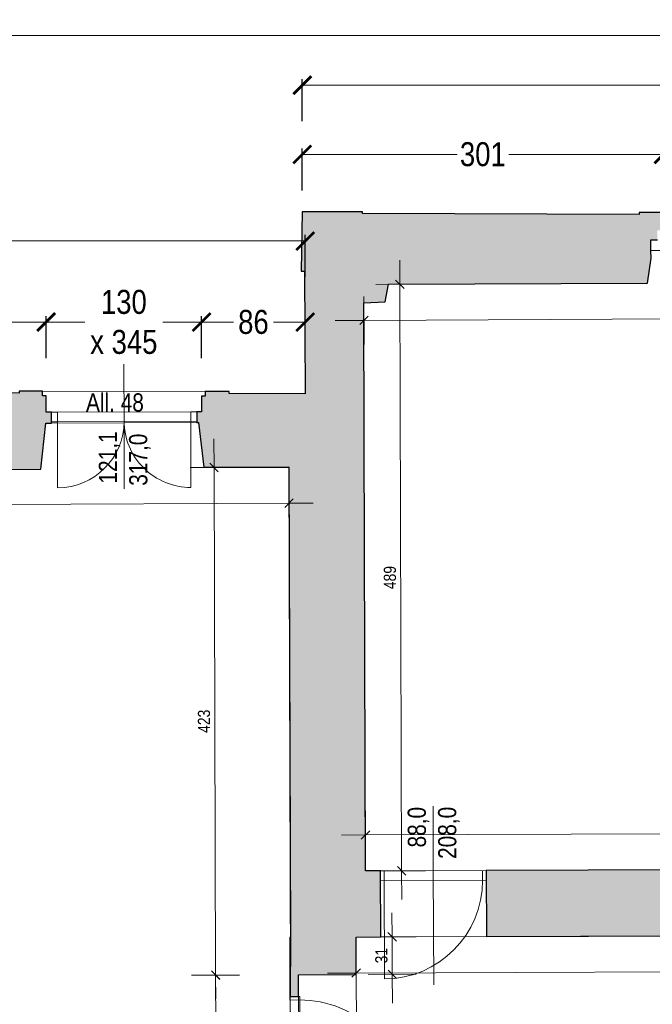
# Model space of a CAD drawing. Extents: x -6068 to 35118, y -17738 to 67348.
# Tile 196 of 243: x 1274 to 1802, y 15032 to 15853. Entities that reach past the tile are written whole.
import ezdxf
from ezdxf.enums import TextEntityAlignment as Align

# ---------------------------------------------------------------- set-up
doc = ezdxf.new("R2010")
doc.units = 0
doc.header["$LTSCALE"] = 15
doc.linetypes.add('Continua', pattern=[0])
doc.linetypes.add('Cui_CONTINU', pattern=[0])
doc.layers.get('0').update_dxf_attribs({"linetype": 'CONTINUOUS'})
doc.layers.get('DEFPOINTS').update_dxf_attribs({"linetype": 'CONTINUOUS'})
for name, color, linetype, lineweight, true_color in [('Baie Architectural - Seuil - NIVEAUX - Style par défaut', 7, 'Continua', 0, 0x000000), ('EDL-Mesures et Cotes', 7, 'Continua', 0, 0xc0c0c0), ('Enveloppe (vert.) Courbe - NIVEAUX - Style par défaut', 7, 'Continua', 0, 0x000000), ('Enveloppe - NIVEAUX - Style par défaut', 7, 'Continua', 0, 0x000000), ('Fenêtre - Cadre - NIVEAUX - Style par défaut', 7, 'Continua', 0, 0x000000), ('Fenêtre - Mesures - NIVEAUX - Style par défaut', 7, 'Continua', 0, 0x000000), ('Fenêtre - Ouvertures - NIVEAUX - Style par défaut', 7, 'Continua', 0, 0x000000), ('Fenêtre - Seuil - NIVEAUX - Style par défaut', 7, 'Continua', 0, 0x000000), ('Porte - Cadre - NIVEAUX - Style par défaut', 7, 'Continua', 0, 0x000000), ('Porte - Mesures - NIVEAUX - Style par défaut', 7, 'Continua', 0, 0x000000), ('Porte - Ouvertures - NIVEAUX - Style par défaut', 7, 'Continua', 0, 0x000000), ('Porte - Seuil - NIVEAUX - Style par défaut', 7, 'Continua', 0, 0x000000)]:
    doc.layers.add(name, color=color, linetype=linetype, lineweight=lineweight, true_color=true_color)
doc.layers.add('EDL_RDC murs & cloisons', color=5, linetype='CONTINUOUS')
doc.layers.add('PIS-fond de plan', color=7, linetype='Cui_CONTINU')
doc.styles.add('Arial Narrow', font='ARIALN.TTF')
doc.styles.add('MtXpl_Arial_Narrow', font='ARIALN.TTF')
doc.dimstyles.new('Côtes (ech cm) PIS', dxfattribs={"dimscale": 0, "dimtxt": 20, "dimasz": 15, "dimexe": 5, "dimexo": 5, "dimgap": 5, "dimtad": 0, "dimtih": 1, "dimtoh": 1, "dimdec": 0, "dimtxsty": 'Arial Narrow', "dimblk": 'ARCHTICK', "dimcen": 0, "dimclrd": 256, "dimclre": 256, "dimclrt": 256, "dimadec": 0, "dimazin": 0, "dimtfac": 1, "dimtdec": 0, "dimtmove": 2, "dimatfit": 3, "dimfxl": 30, "dimfxlon": 1, "dimlwd": 0, "dimarcsym": 0})

# ---------------------------------------------------------------- blocks, each defined once
blk = doc.blocks.new('EDL_RDC_2025 09 17')
at = {"linetype": 'Continuous', "ltscale": 0.08}
h = blk.add_hatch(color=9, dxfattribs=at)
h.dxf.hatch_style = 1
h.paths.add_polyline_path([(1296.23, -186.56), (1300.88, -186.54), (1300.84, -177.54), (1296.48, -177.56), (1296.5, -163.95), (1293.5, -163.94), (1293.51, -159.94), (1273.98, -159.9), (1273.97, -161.52), (1182.96, -161.3), (1182.96, -159.69), (1162.32, -159.64), (1162.28, -174.64), (1160.23, -178.07), (1155.35, -178.08), (1155.38, -186.08), (1155.38, -187.08), (1158.89, -187.08), (1162.52, -225.5), (1291.95, -225.1)])
at = {"layer": 'EDL_RDC murs & cloisons', "linetype": 'Continuous', "ltscale": 0.08}
h = blk.add_hatch(color=9, dxfattribs=at)
h.dxf.hatch_style = 1
h.paths.add_polyline_path([(1429.05, -160.25), (1429.04, -164.25), (1426.04, -164.25), (1426.09, -177.07), (1421.99, -177.09), (1422.02, -186.09), (1423.4, -186.08), (1428.03, -223.41), (1498.88, -223.19), (1500.07, -615.16), (1499.8, -664.43), (1506.91, -664.39), (1506.81, -646.4), (1555.02, -646.13), (1554.85, -614.96), (1575.4, -614.85), (1575.21, -559.78), (1562.8, -559.83), (1561.71, -199.88), (1561.36, -86.46), (1579.09, -85.62), (1581.94, -70.85), (1797.62, -69.86), (1800.79, -49.16), (1800.5, -42.84), (1800.46, -33.84), (1806.04, -33.82), (1806.06, -25.82), (1811, -25.79), (1811.03, -15.18), (1809.25, -15.17), (1809.26, -11.17), (1790.86, -11.12), (1790.85, -12.73), (1560.27, -11.95), (1560.27, -10.54), (1510.01, -10.41), (1509.19, -60), (1511.76, -60.04), (1512.51, -162.1), (1449.17, -161.94), (1449.17, -160.3), (1429.05, -160.25)])
h = blk.add_hatch(color=9, dxfattribs=at)
h.dxf.hatch_style = 1
h.paths.add_polyline_path([(1663.24, -559.48), (1663.43, -614.58), (2003.87, -613.39), (2003.67, -558.28)])
at = {"layer": 'Baie Architectural - Seuil - NIVEAUX - Style par défaut', "color": 103, "linetype": 'Continua', "lineweight": 5, "ltscale": 0.1, "true_color": 0x49c386}
for p, q in [((1800.5, -42.84), (1940.48, -42.2)), ((1429.05, -160.25), (1293.51, -159.94)), ((1421.99, -177.09), (1300.84, -177.54)), ((1300.88, -186.54), (1422.02, -186.09))]:
    blk.add_line(p, q, dxfattribs=at)
at = {"layer": 'EDL-Mesures et Cotes', "color": 9, "linetype": 'Continua', "lineweight": 5, "ltscale": 0.1, "true_color": 0xc0c0c0}
for p, q in [((1591.31, -70.86), (1591.25, -50.86)), ((1571.31, -70.92), (1611.31, -70.8)), ((1592.8, -559.74), (1591.31, -70.86)), ((1561.36, -80.95), (1561.55, -120.95)), ((1561.45, -100.95), (2340.71, -97.35)), ((1561.45, -100.95), (1537.45, -101.06)), ((1436.47, -223.57), (1436.4, -199.57)), ((1456.47, -223.51), (1416.47, -223.63)), ((1436.47, -223.57), (1437.76, -646.56)), ((1498.91, -233.38), (1499.06, -273.38)), ((600.67, -256.73), (1498.99, -253.38)), ((1498.99, -253.38), (1518.99, -253.31)), ((1562.76, -549.83), (1562.62, -509.83)), ((1562.69, -529.83), (1542.69, -529.9)), ((2093.42, -527.97), (1562.69, -529.83)), ((1572.8, -559.8), (1612.8, -559.68)), ((1592.8, -559.74), (1592.87, -583.74)), ((1584.85, -614.8), (1584.74, -594.8)), ((1564.85, -614.91), (1604.85, -614.69)), ((1585.02, -645.96), (1584.85, -614.8)), ((1437.76, -646.71), (1437.62, -622.71)), ((1554.89, -624.96), (1555.03, -664.96)), ((1457.76, -646.49), (1417.76, -646.62)), ((1457.76, -646.6), (1417.76, -646.82)), ((1437.76, -646.56), (1437.82, -666.56)), ((1437.76, -646.71), (1438.47, -775.72)), ((1554.96, -644.96), (1530.96, -645.05)), ((1554.96, -644.96), (2093.76, -643.07)), ((1565.02, -646.07), (1605.02, -645.85)), ((1585.02, -645.96), (1585.15, -669.96))]:
    blk.add_line(p, q, dxfattribs=at)
at = {"layer": 'EDL-Mesures et Cotes', "color": 9, "linetype": 'Continua', "lineweight": 20, "ltscale": 0.1, "true_color": 0xc0c0c0}
for p, q in [((1594.86, -74.38), (1587.77, -67.33)), ((1564.97, -97.4), (1557.93, -104.5)), ((1440.02, -227.1), (1432.92, -220.05)), ((1495.47, -256.93), (1502.51, -249.83)), ((1566.22, -526.28), (1559.17, -533.38)), ((1589.25, -556.21), (1596.35, -563.26)), ((1588.41, -618.31), (1581.3, -611.28)), ((1441.31, -650.23), (1434.2, -643.19)), ((1434.21, -643.03), (1441.3, -650.08)), ((1558.48, -641.41), (1551.43, -648.51)), ((1581.47, -642.45), (1588.58, -649.48))]:
    blk.add_line(p, q, dxfattribs=at)
at = {"layer": 'EDL_RDC murs & cloisons', "linetype": 'Continuous', "ltscale": 0.08}
blk.add_lwpolyline([(1809.26, -11.17), (1790.86, -11.12), (1790.85, -12.73), (1560.27, -11.95), (1560.27, -10.54), (1510.01, -10.41), (1509.19, -60), (1511.76, -60.04), (1512.51, -162.1), (1449.17, -161.94), (1449.17, -160.3), (1429.05, -160.25), (1429.05, -160.25), (1429.04, -164.25), (1426.04, -164.25), (1426.09, -177.07), (1421.99, -177.09), (1422.02, -186.09), (1423.4, -186.08), (1428.03, -223.41), (1498.88, -223.19), (1500.07, -615.16), (1499.8, -664.43), (1506.91, -664.39), (1506.81, -646.4), (1555.02, -646.13), (1554.85, -614.96), (1575.4, -614.85), (1575.21, -559.78), (1562.8, -559.83), (1561.71, -199.88), (1561.36, -86.46), (1579.09, -85.62), (1581.94, -70.85), (1797.62, -69.86), (1800.79, -49.16), (1800.5, -42.84), (1800.46, -33.84), (1806.04, -33.82)], dxfattribs=at)
for points in [[(1182.96, -159.69), (1162.32, -159.64), (1162.28, -174.64), (1160.23, -178.07), (1155.35, -178.08), (1155.38, -187.08), (1158.89, -187.08), (1162.52, -225.5), (1291.95, -225.1), (1296.23, -186.56), (1300.88, -186.54), (1300.88, -177.54), (1296.48, -177.56), (1296.5, -163.95), (1293.5, -163.94), (1293.51, -159.94), (1273.98, -159.9), (1273.97, -161.52), (1182.96, -161.3), (1182.96, -159.69)], [(1663.24, -559.48), (1663.43, -614.58), (2003.87, -613.39), (2003.67, -558.28), (1663.24, -559.48)]]:
    blk.add_lwpolyline(points, close=True, dxfattribs=at)
at = {"layer": 'Enveloppe (vert.) Courbe - NIVEAUX - Style par défaut', "color": 18, "linetype": 'Continua', "lineweight": 20, "ltscale": 0.1, "true_color": 0x000000}
for p, q in [((1797.62, -69.86), (1800.79, -49.16)), ((1800.79, -49.16), (1800.5, -42.84))]:
    blk.add_line(p, q, dxfattribs=at)
at = {"layer": 'Enveloppe - NIVEAUX - Style par défaut', "color": 18, "linetype": 'Continua', "lineweight": 20, "ltscale": 0.1, "true_color": 0x000000}
for p, q in [((1510.01, -10.41), (1509.19, -60)), ((1560.27, -10.54), (1510.01, -10.41)), ((1560.27, -11.95), (1560.27, -10.54)), ((1790.85, -12.73), (1560.27, -11.95)), ((1790.86, -11.12), (1790.85, -12.73)), ((1809.26, -11.17), (1790.86, -11.12)), ((1800.46, -33.84), (1800.49, -41.84)), ((1800.5, -42.84), (1800.46, -33.84)), ((1509.19, -60), (1511.76, -60.04)), ((1511.76, -60.04), (1512.51, -162.1)), ((1579.09, -85.62), (1581.94, -70.85)), ((1581.94, -70.85), (1797.62, -69.86)), ((1561.36, -86.46), (1579.09, -85.62)), ((1561.71, -199.88), (1561.36, -86.46)), ((1293.51, -159.94), (1273.98, -159.9)), ((1293.5, -163.94), (1293.51, -159.94)), ((1296.5, -163.95), (1293.5, -163.94)), ((1296.48, -174.95), (1296.5, -163.95)), ((1429.05, -160.25), (1429.04, -164.25)), ((1449.18, -160.3), (1429.05, -160.25)), ((1449.17, -161.94), (1449.18, -160.3)), ((1512.51, -162.1), (1449.17, -161.94)), ((1426.04, -164.25), (1426.01, -175.25)), ((1429.04, -164.25), (1426.04, -164.25)), ((1300.84, -177.54), (1300.87, -185.54)), ((1300.88, -186.54), (1300.84, -177.54)), ((1300.88, -186.54), (1300.84, -177.54)), ((1421.99, -177.09), (1422.02, -186.09)), ((1422.02, -185.09), (1421.99, -177.09)), ((1421.99, -177.09), (1422.02, -186.09)), ((1291.95, -225.1), (1296.23, -186.56)), ((1296.23, -186.56), (1300.88, -186.54)), ((1422.02, -186.09), (1423.4, -186.08)), ((1423.4, -186.08), (1428.03, -223.41)), ((1562.8, -559.83), (1561.71, -199.88)), ((1162.52, -225.5), (1291.95, -225.1)), ((1428.03, -223.41), (1498.88, -222.99)), ((1498.88, -222.99), (1500.16, -646.37)), ((1575.21, -559.78), (1562.8, -559.83)), ((1575.4, -614.89), (1575.21, -559.78)), ((2003.67, -558.28), (1663.24, -559.48)), ((1663.24, -559.48), (1663.43, -614.58)), ((1499.64, -615.16), (1499.74, -646.43)), ((1499.64, -615.16), (1499.74, -646.43)), ((1499.64, -615.16), (1499.74, -646.43)), ((1554.85, -614.96), (1575.4, -614.89)), ((1555.02, -646.13), (1554.85, -614.96)), ((1663.43, -614.58), (2003.87, -613.39)), ((1499.74, -646.43), (1500.2, -775.38)), ((1499.81, -646.37), (1499.91, -664.43)), ((1500.16, -646.37), (1499.81, -646.37)), ((1506.81, -646.4), (1555.02, -646.13)), ((1506.91, -664.39), (1506.81, -646.4)), ((1555.73, -775.08), (1555.02, -646.13)), ((1499.91, -664.43), (1506.91, -664.39))]:
    blk.add_line(p, q, dxfattribs=at)
at = {"layer": 'Enveloppe - NIVEAUX - Style par défaut', "color": 9, "linetype": 'Continua', "lineweight": 13, "ltscale": 0.1, "true_color": 0xc0c0c0}
blk.add_line((1500.07, -615.16), (1499.64, -615.16), dxfattribs=at)
blk.add_line((1500.07, -615.16), (1499.64, -615.16), dxfattribs=at)
blk.add_line((1500.07, -615.16), (1499.64, -615.16), dxfattribs=at)
blk.add_line((1500.07, -615.16), (1499.64, -615.16), dxfattribs=at)
blk.add_line((1500.07, -615.16), (1499.64, -615.16), dxfattribs=at)
blk.add_line((1500.07, -615.16), (1499.64, -615.16), dxfattribs=at)
blk.add_line((1500.07, -615.16), (1499.64, -615.16), dxfattribs=at)
blk.add_line((1500.07, -615.16), (1499.64, -615.16), dxfattribs=at)
at = {"layer": 'Fenêtre - Cadre - NIVEAUX - Style par défaut', "color": 161, "linetype": 'Continua', "lineweight": 13, "ltscale": 0.1, "true_color": 0x7599ff}
for p, q in [((1300.84, -177.54), (1421.99, -177.09)), ((1300.84, -177.54), (1305.84, -177.52)), ((1300.87, -185.54), (1300.84, -177.54)), ((1300.87, -185.54), (1300.84, -177.54)), ((1305.84, -177.52), (1305.87, -185.52)), ((1416.99, -177.11), (1421.99, -177.09)), ((1417.02, -185.11), (1416.99, -177.11)), ((1421.99, -177.09), (1422.02, -185.09)), ((1421.99, -177.09), (1422.02, -185.09)), ((1422.02, -185.09), (1300.87, -185.54)), ((1305.87, -185.52), (1300.87, -185.54)), ((1422.02, -185.09), (1417.02, -185.11))]:
    blk.add_line(p, q, dxfattribs=at)
at = {"layer": 'Fenêtre - Mesures - NIVEAUX - Style par défaut', "color": 161, "linetype": 'Continua', "lineweight": 13, "ltscale": 0.1, "true_color": 0x7599ff}
for q in [(1361.27, -137.32), (1361.65, -241.24)]:
    blk.add_line((1361.45, -187.32), q, dxfattribs=at)
at = {"layer": 'Fenêtre - Ouvertures - NIVEAUX - Style par défaut', "color": 161, "linetype": 'Continua', "lineweight": 13, "ltscale": 0.1, "true_color": 0x7599ff}
for p, q in [((1305.87, -185.52), (1305.84, -177.52)), ((1361.45, -185.32), (1361.42, -177.32)), ((1361.45, -185.32), (1361.42, -177.32)), ((1417.02, -185.11), (1416.99, -177.11)), ((1305.87, -185.02), (1306.08, -240.6)), ((1417.02, -184.61), (1417.23, -240.18))]:
    blk.add_line(p, q, dxfattribs=at)
at = {"layer": 'Fenêtre - Ouvertures - NIVEAUX - Style par défaut', "color": 161, "linetype": 'Continua', "lineweight": 5, "ltscale": 0.1, "true_color": 0x7599ff}
for centre, start, end in [((1305.87, -185.02), 270.21384, 0), ((1417.02, -184.61), 179.99999, 270.21371)]:
    blk.add_arc(centre, 55.57, start, end, dxfattribs=at)
at = {"layer": 'Fenêtre - Seuil - NIVEAUX - Style par défaut', "color": 161, "linetype": 'Continua', "lineweight": 5, "ltscale": 0.1, "true_color": 0x7599ff}
for p, q in [((1421.99, -177.09), (1300.84, -177.54)), ((1300.88, -186.54), (1422.02, -186.09))]:
    blk.add_line(p, q, dxfattribs=at)
at = {"layer": 'Porte - Cadre - NIVEAUX - Style par défaut', "color": 103, "linetype": 'Continua', "lineweight": 5, "ltscale": 0.1, "true_color": 0x49c386}
for p, q in [((1663.24, -559.48), (1575.21, -559.78)), ((1575.21, -559.78), (1575.24, -567.78)), ((1663.27, -567.48), (1663.24, -559.48)), ((1575.24, -567.78), (1663.27, -567.48)), ((1507.91, -664.39), (1499.91, -664.43)), ((1499.91, -664.43), (1500.43, -757.41)), ((1508.43, -757.36), (1507.91, -664.39))]:
    blk.add_line(p, q, dxfattribs=at)
at = {"layer": 'Porte - Mesures - NIVEAUX - Style par défaut', "color": 103, "linetype": 'Continua', "lineweight": 13, "ltscale": 0.1, "true_color": 0x49c386}
for q in [(1619.04, -505.71), (1619.56, -654.74)]:
    blk.add_line((1619.23, -559.63), q, dxfattribs=at)
at = {"layer": 'Porte - Ouvertures - NIVEAUX - Style par défaut', "color": 103, "linetype": 'Continua', "lineweight": 13, "ltscale": 0.1, "true_color": 0x49c386}
for p, q in [((1578.24, -567.77), (1578.21, -559.77)), ((1660.27, -567.49), (1660.24, -559.49)), ((1578.24, -567.77), (1578.53, -649.8)), ((1507.93, -667.39), (1499.93, -667.43))]:
    blk.add_line(p, q, dxfattribs=at)
at = {"layer": 'Porte - Ouvertures - NIVEAUX - Style par défaut', "color": 103, "linetype": 'Continua', "lineweight": 5, "ltscale": 0.1, "true_color": 0x49c386}
for centre, radius, start, end in [((1578.24, -567.77), 82.03, 270.20114, 0), ((1508.41, -754.36), 86.98, 0, 90.31559)]:
    blk.add_arc(centre, radius, start, end, dxfattribs=at)
at = {"layer": 'Porte - Seuil - NIVEAUX - Style par défaut', "color": 103, "linetype": 'Continua', "lineweight": 5, "ltscale": 0.1, "true_color": 0x49c386}
for p, q in [((1663.24, -559.48), (1575.21, -559.78)), ((1575.4, -614.89), (1663.43, -614.58)), ((1499.91, -664.43), (1500.43, -757.41)), ((1507.43, -757.37), (1506.91, -664.39))]:
    blk.add_line(p, q, dxfattribs=at)
at = {"layer": 'EDL-Mesures et Cotes', "color": 8, "true_color": 0x808080, "style": 'Arial Narrow'}
for s, rotation, p in [('489', 90.17399, (1588.06, -315.31)), ('423', 90.17398, (1433.11, -435.08)), ('31', 90.31559, (1580.94, -630.4))]:
    blk.add_text(s, height=10.103, rotation=rotation, dxfattribs=at).set_placement(p, align=Align.CENTER)
at = {"layer": 'Fenêtre - Mesures - NIVEAUX - Style par défaut', "color": 161, "linetype": 'Continuous', "true_color": 0x7599ff, "style": 'MtXpl_Arial_Narrow'}
blk.add_text('All. 48', height=15.153, dxfattribs=at).set_placement((1329.71, -176.92))
for s, p in [('121,1', (1355.6, -236.89)), ('317,0', (1380.9, -238.77))]:
    blk.add_text(s, height=15.153, rotation=90.21379, dxfattribs=at).set_placement(p)
at = {"layer": 'Porte - Mesures - NIVEAUX - Style par défaut', "color": 103, "linetype": 'Continuous', "true_color": 0x49c386, "style": 'MtXpl_Arial_Narrow'}
for s, p in [('208,0', (1638.45, -549.79)), ('88,0', (1613.11, -540.23))]:
    blk.add_text(s, height=15.153, rotation=90.2011, dxfattribs=at).set_placement(p)
blk = doc.blocks.new('_ArchTick')
at = {"color": 0, "linetype": 'ByBlock', "const_width": 0.15}
blk.add_lwpolyline([(-0.5, -0.5), (0.5, 0.5)], dxfattribs=at)
blk = doc.blocks.new('*D37')
at = {"layer": 'DEFPOINTS', "color": 0, "linetype": 'Continuous', "ltscale": 0.08, "transparency": 16777216}
for p in [(1512.51, 15668.43), (611.61, 15542.5), (1512.51, 15541.1)]:
    blk.add_point(p, dxfattribs=at)
at = {"layer": 'EDL-Mesures et Cotes', "linetype": 'Continuous', "lineweight": -2, "ltscale": 0.08, "transparency": 16777216}
for p, q in [((611.61, 15638.43), (611.61, 15673.43)), ((1512.51, 15638.43), (1512.51, 15673.43))]:
    blk.add_line(p, q, dxfattribs=at)
at = {"layer": 'EDL-Mesures et Cotes', "linetype": 'Continuous', "lineweight": 0, "ltscale": 0.08, "transparency": 16777216}
for p, q in [((611.61, 15668.43), (1082.47, 15668.43)), ((1512.51, 15668.43), (1125.54, 15668.43))]:
    blk.add_line(p, q, dxfattribs=at)
at = {"layer": 'EDL-Mesures et Cotes', "linetype": 'Continuous', "lineweight": 0, "ltscale": 0.08, "transparency": 16777216, "xscale": 15, "yscale": 15, "zscale": 15, "rotation": 180}
blk.add_blockref('_ArchTick', (611.61, 15668.43), dxfattribs=at)
at = {"layer": 'EDL-Mesures et Cotes', "linetype": 'Continuous', "lineweight": 0, "ltscale": 0.08, "transparency": 16777216, "xscale": 15, "yscale": 15, "zscale": 15}
blk.add_blockref('_ArchTick', (1512.51, 15668.43), dxfattribs=at)
at = {"layer": 'EDL-Mesures et Cotes', "linetype": 'Continuous', "ltscale": 0.08, "transparency": 16777216, "insert": (1104.01, 15668.43), "char_height": 20, "attachment_point": 5, "style": 'Arial Narrow'}
blk.add_mtext('901', dxfattribs=at)
blk = doc.blocks.new('*D38')
at = {"layer": 'DEFPOINTS', "color": 0, "linetype": 'Continuous', "ltscale": 0.08, "transparency": 16777216}
for p in [(2416.25, 15798.26), (1510.01, 15692.79), (2416.25, 15690.72)]:
    blk.add_point(p, dxfattribs=at)
at = {"layer": 'EDL-Mesures et Cotes', "linetype": 'Continuous', "lineweight": -2, "ltscale": 0.08, "transparency": 16777216}
for p, q in [((1510.01, 15768.26), (1510.01, 15803.26)), ((2416.25, 15768.26), (2416.25, 15803.26))]:
    blk.add_line(p, q, dxfattribs=at)
at = {"layer": 'EDL-Mesures et Cotes', "linetype": 'Continuous', "lineweight": 0, "ltscale": 0.08, "transparency": 16777216}
for p, q in [((1510.01, 15798.26), (1940.02, 15798.26)), ((2416.25, 15798.26), (1986.24, 15798.26))]:
    blk.add_line(p, q, dxfattribs=at)
at = {"layer": 'EDL-Mesures et Cotes', "linetype": 'Continuous', "lineweight": 0, "ltscale": 0.08, "transparency": 16777216, "xscale": 15, "yscale": 15, "zscale": 15, "rotation": 180}
blk.add_blockref('_ArchTick', (1510.01, 15798.26), dxfattribs=at)
at = {"layer": 'EDL-Mesures et Cotes', "linetype": 'Continuous', "lineweight": 0, "ltscale": 0.08, "transparency": 16777216, "xscale": 15, "yscale": 15, "zscale": 15}
blk.add_blockref('_ArchTick', (2416.25, 15798.26), dxfattribs=at)
at = {"layer": 'EDL-Mesures et Cotes', "linetype": 'Continuous', "ltscale": 0.08, "transparency": 16777216, "insert": (1963.13, 15798.26), "char_height": 20, "attachment_point": 5, "style": 'Arial Narrow'}
blk.add_mtext('906', dxfattribs=at)
blk = doc.blocks.new('*D46')
at = {"layer": 'DEFPOINTS', "color": 0, "linetype": 'Continuous', "ltscale": 0.08, "transparency": 16777216}
for p in [(1296.51, 15600.84), (1162.32, 15543.56), (1296.51, 15539.25)]:
    blk.add_point(p, dxfattribs=at)
at = {"layer": 'EDL-Mesures et Cotes', "linetype": 'Continuous', "lineweight": -2, "ltscale": 0.08, "transparency": 16777216}
for p, q in [((1162.32, 15570.84), (1162.32, 15605.84)), ((1296.51, 15570.84), (1296.51, 15605.84))]:
    blk.add_line(p, q, dxfattribs=at)
at = {"layer": 'EDL-Mesures et Cotes', "linetype": 'Continuous', "lineweight": 0, "ltscale": 0.08, "transparency": 16777216}
for p, q in [((1162.32, 15600.84), (1207.09, 15600.84)), ((1296.51, 15600.84), (1251.73, 15600.84))]:
    blk.add_line(p, q, dxfattribs=at)
at = {"layer": 'EDL-Mesures et Cotes', "linetype": 'Continuous', "lineweight": 0, "ltscale": 0.08, "transparency": 16777216, "xscale": 15, "yscale": 15, "zscale": 15, "rotation": 180}
blk.add_blockref('_ArchTick', (1162.32, 15600.84), dxfattribs=at)
at = {"layer": 'EDL-Mesures et Cotes', "linetype": 'Continuous', "lineweight": 0, "ltscale": 0.08, "transparency": 16777216, "xscale": 15, "yscale": 15, "zscale": 15}
blk.add_blockref('_ArchTick', (1296.51, 15600.84), dxfattribs=at)
at = {"layer": 'EDL-Mesures et Cotes', "linetype": 'Continuous', "ltscale": 0.08, "transparency": 16777216, "insert": (1229.41, 15600.84), "char_height": 20, "attachment_point": 5, "style": 'Arial Narrow'}
blk.add_mtext('134', dxfattribs=at)
blk = doc.blocks.new('*D47')
at = {"layer": 'DEFPOINTS', "color": 0, "linetype": 'Continuous', "ltscale": 0.08, "transparency": 16777216}
for p in [(1426.04, 15600.84), (1296.51, 15539.25), (1426.04, 15538.95)]:
    blk.add_point(p, dxfattribs=at)
at = {"layer": 'EDL-Mesures et Cotes', "linetype": 'Continuous', "lineweight": -2, "ltscale": 0.08, "transparency": 16777216}
for p, q in [((1296.51, 15570.84), (1296.51, 15605.84)), ((1426.04, 15570.84), (1426.04, 15605.84))]:
    blk.add_line(p, q, dxfattribs=at)
at = {"layer": 'EDL-Mesures et Cotes', "linetype": 'Continuous', "lineweight": 0, "ltscale": 0.08, "transparency": 16777216}
for p, q in [((1296.51, 15600.84), (1328.81, 15600.84)), ((1426.04, 15600.84), (1393.74, 15600.84))]:
    blk.add_line(p, q, dxfattribs=at)
at = {"layer": 'EDL-Mesures et Cotes', "linetype": 'Continuous', "lineweight": 0, "ltscale": 0.08, "transparency": 16777216, "xscale": 15, "yscale": 15, "zscale": 15, "rotation": 180}
blk.add_blockref('_ArchTick', (1296.51, 15600.84), dxfattribs=at)
at = {"layer": 'EDL-Mesures et Cotes', "linetype": 'Continuous', "lineweight": 0, "ltscale": 0.08, "transparency": 16777216, "xscale": 15, "yscale": 15, "zscale": 15}
blk.add_blockref('_ArchTick', (1426.04, 15600.84), dxfattribs=at)
at = {"layer": 'EDL-Mesures et Cotes', "linetype": 'Continuous', "ltscale": 0.08, "transparency": 16777216, "insert": (1361.27, 15600.84), "char_height": 20, "attachment_point": 5, "style": 'Arial Narrow'}
blk.add_mtext('130\\Px 345', dxfattribs=at)
blk = doc.blocks.new('*D48')
at = {"layer": 'DEFPOINTS', "color": 0, "linetype": 'Continuous', "ltscale": 0.08, "transparency": 16777216}
for p in [(1512.51, 15600.84), (1426.04, 15538.95), (1512.51, 15541.1)]:
    blk.add_point(p, dxfattribs=at)
at = {"layer": 'EDL-Mesures et Cotes', "linetype": 'Continuous', "lineweight": -2, "ltscale": 0.08, "transparency": 16777216}
for p, q in [((1426.04, 15570.84), (1426.04, 15605.84)), ((1512.51, 15570.84), (1512.51, 15605.84))]:
    blk.add_line(p, q, dxfattribs=at)
at = {"layer": 'EDL-Mesures et Cotes', "linetype": 'Continuous', "lineweight": 0, "ltscale": 0.08, "transparency": 16777216}
for p, q in [((1426.04, 15600.84), (1452.54, 15600.84)), ((1512.51, 15600.84), (1486.02, 15600.84))]:
    blk.add_line(p, q, dxfattribs=at)
at = {"layer": 'EDL-Mesures et Cotes', "linetype": 'Continuous', "lineweight": 0, "ltscale": 0.08, "transparency": 16777216, "xscale": 15, "yscale": 15, "zscale": 15, "rotation": 180}
blk.add_blockref('_ArchTick', (1426.04, 15600.84), dxfattribs=at)
at = {"layer": 'EDL-Mesures et Cotes', "linetype": 'Continuous', "lineweight": 0, "ltscale": 0.08, "transparency": 16777216, "xscale": 15, "yscale": 15, "zscale": 15}
blk.add_blockref('_ArchTick', (1512.51, 15600.84), dxfattribs=at)
at = {"layer": 'EDL-Mesures et Cotes', "linetype": 'Continuous', "ltscale": 0.08, "transparency": 16777216, "insert": (1469.28, 15600.84), "char_height": 20, "attachment_point": 5, "style": 'Arial Narrow'}
blk.add_mtext('86', dxfattribs=at)
blk = doc.blocks.new('*D49')
at = {"layer": 'DEFPOINTS', "color": 0, "linetype": 'Continuous', "ltscale": 0.08, "transparency": 16777216}
for p in [(1811.03, 15740.63), (1510.01, 15692.79), (1811.03, 15688.03)]:
    blk.add_point(p, dxfattribs=at)
at = {"layer": 'EDL-Mesures et Cotes', "linetype": 'Continuous', "lineweight": -2, "ltscale": 0.08, "transparency": 16777216}
for p, q in [((1510.01, 15710.63), (1510.01, 15745.63)), ((1811.03, 15710.63), (1811.03, 15745.63))]:
    blk.add_line(p, q, dxfattribs=at)
at = {"layer": 'EDL-Mesures et Cotes', "linetype": 'Continuous', "lineweight": 0, "ltscale": 0.08, "transparency": 16777216}
for p, q in [((1510.01, 15740.63), (1638.99, 15740.63)), ((1811.03, 15740.63), (1682.06, 15740.63))]:
    blk.add_line(p, q, dxfattribs=at)
at = {"layer": 'EDL-Mesures et Cotes', "linetype": 'Continuous', "lineweight": 0, "ltscale": 0.08, "transparency": 16777216, "xscale": 15, "yscale": 15, "zscale": 15, "rotation": 180}
blk.add_blockref('_ArchTick', (1510.01, 15740.63), dxfattribs=at)
at = {"layer": 'EDL-Mesures et Cotes', "linetype": 'Continuous', "lineweight": 0, "ltscale": 0.08, "transparency": 16777216, "xscale": 15, "yscale": 15, "zscale": 15}
blk.add_blockref('_ArchTick', (1811.03, 15740.63), dxfattribs=at)
at = {"layer": 'EDL-Mesures et Cotes', "linetype": 'Continuous', "ltscale": 0.08, "transparency": 16777216, "insert": (1660.52, 15740.63), "char_height": 20, "attachment_point": 5, "style": 'Arial Narrow'}
blk.add_mtext('301', dxfattribs=at)
blk = doc.blocks.new('*D59')
at = {"layer": 'DEFPOINTS', "color": 0, "linetype": 'Continuous', "ltscale": 0.08, "transparency": 16777216}
for p in [(2416.25, 15839.73), (6.26, 15696.71), (2416.25, 15690.72)]:
    blk.add_point(p, dxfattribs=at)
at = {"layer": 'EDL-Mesures et Cotes', "linetype": 'Continuous', "lineweight": -2, "ltscale": 0.08, "transparency": 16777216}
for p, q in [((6.26, 15809.73), (6.26, 15844.73)), ((2416.25, 15809.73), (2416.25, 15844.73))]:
    blk.add_line(p, q, dxfattribs=at)
at = {"layer": 'EDL-Mesures et Cotes', "linetype": 'Continuous', "lineweight": 0, "ltscale": 0.08, "transparency": 16777216}
for p, q in [((6.26, 15839.73), (1181.66, 15839.73)), ((2416.25, 15839.73), (1240.86, 15839.73))]:
    blk.add_line(p, q, dxfattribs=at)
at = {"layer": 'EDL-Mesures et Cotes', "linetype": 'Continuous', "lineweight": 0, "ltscale": 0.08, "transparency": 16777216, "xscale": 15, "yscale": 15, "zscale": 15, "rotation": 180}
blk.add_blockref('_ArchTick', (6.26, 15839.73), dxfattribs=at)
at = {"layer": 'EDL-Mesures et Cotes', "linetype": 'Continuous', "lineweight": 0, "ltscale": 0.08, "transparency": 16777216, "xscale": 15, "yscale": 15, "zscale": 15}
blk.add_blockref('_ArchTick', (2416.25, 15839.73), dxfattribs=at)
at = {"layer": 'EDL-Mesures et Cotes', "linetype": 'Continuous', "ltscale": 0.08, "transparency": 16777216, "insert": (1211.26, 15839.73), "char_height": 20, "attachment_point": 5, "style": 'Arial Narrow'}
blk.add_mtext('2410', dxfattribs=at)

msp = doc.modelspace()

# ---------------------------------------------------------------- block references
at = {"layer": 'PIS-fond de plan'}
msp.add_blockref('EDL_RDC_2025 09 17', (0, 15703.2), dxfattribs=at)

# ---------------------------------------------------------------- dimensions: what is measured, and where the dimension line sits
at = {"layer": 'EDL-Mesures et Cotes', "linetype": 'Continuous', "ltscale": 0.08}
for base, p1, p2, override, picture, middle in [((2416.25, 15839.73), (6.26, 15696.71), (2416.25, 15690.72), {"dimscale": 1}, '*D59', (1211.26, 15839.73)), ((2416.25, 15798.26), (1510.01, 15692.79), (2416.25, 15690.72), {"dimscale": 1}, '*D38', (1963.13, 15798.26)), ((1811.03, 15740.63), (1510.01, 15692.79), (1811.03, 15688.03), {"dimscale": 1}, '*D49', (1660.52, 15740.63)), ((1296.51, 15600.84), (1162.32, 15543.56), (1296.51, 15539.25), {"dimscale": 1, "dimfxl": 30}, '*D46', (1229.41, 15600.84)), ((1512.51, 15600.84), (1426.04, 15538.95), (1512.51, 15541.1), {"dimscale": 1, "dimfxl": 30}, '*D48', (1469.28, 15600.84))]:
    dim = msp.add_linear_dim(base=base, p1=p1, p2=p2, dimstyle='Côtes (ech cm) PIS', override=override, dxfattribs=at)
    dim.commit()
    dim.dimension.update_dxf_attribs({"geometry": picture, "text_midpoint": middle})
dim = msp.add_linear_dim(base=(1512.51, 15668.43), p1=(611.61, 15542.5), p2=(1512.51, 15541.1), dimstyle='Côtes (ech cm) PIS', override={"dimscale": 1}, dxfattribs=at)
dim.commit()
dim.dimension.update_dxf_attribs({"geometry": '*D37', "text_midpoint": (1104.01, 15668.43), "dimtype": 160})
dim = msp.add_linear_dim(base=(1426.04, 15600.84), p1=(1296.51, 15539.25), p2=(1426.04, 15538.95), text='<>\\Px 345', dimstyle='Côtes (ech cm) PIS', override={"dimscale": 1, "dimfxl": 30}, dxfattribs=at)
dim.commit()
dim.dimension.update_dxf_attribs({"geometry": '*D47', "text_midpoint": (1361.27, 15600.84)})

doc.saveas('drawing.dxf')
